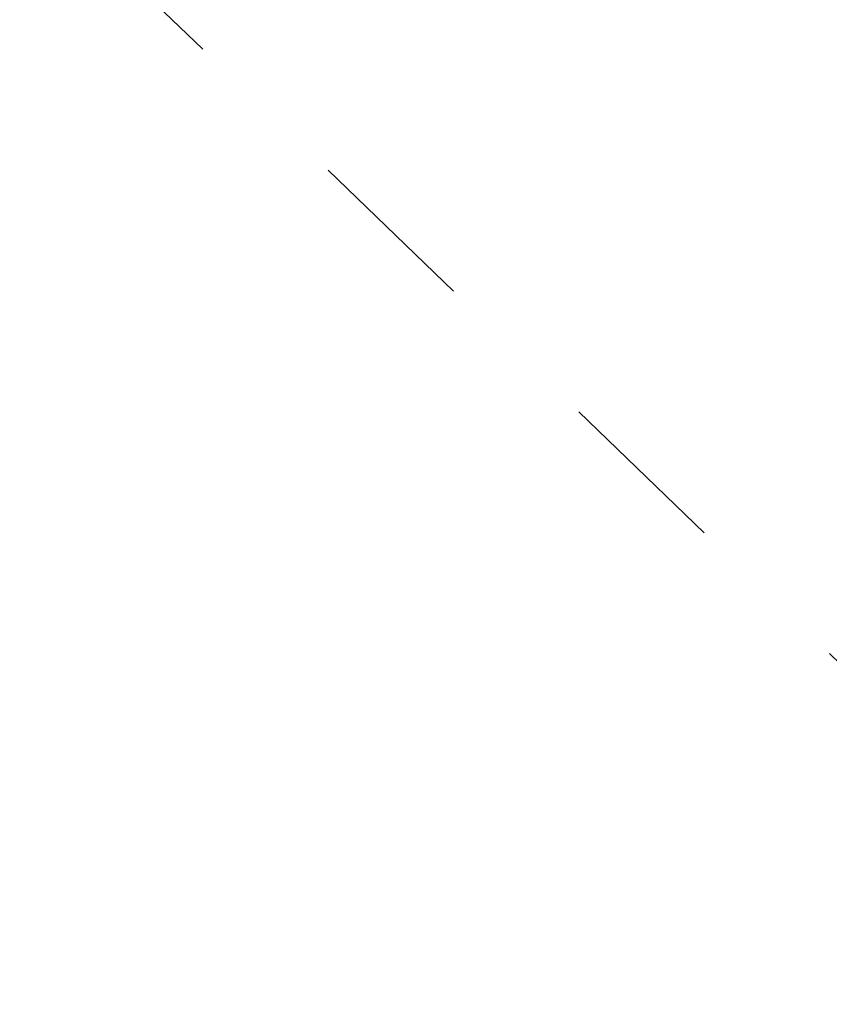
# Model space of a CAD drawing. Extents: x 10527 to 38813, y 13847 to 37526.
# Tile 182 of 256: x 35306.35 to 35309.84, y 36438 to 36442.24. Entities that reach past the tile are written whole.
import ezdxf

# ---------------------------------------------------------------- set-up
doc = ezdxf.new("R2010")
doc.units = 0
doc.header["$LTSCALE"] = 0.5
doc.header["$MEASUREMENT"] = 0
doc.linetypes.add('Д_ТРОТ_ТРУБА', pattern=[3, 1.5, -1.5])
doc.layers.add('(025) Дорога', color=7, linetype='Continuous')
doc.layers.add('.', color=7, linetype='Continuous', lineweight=15)

# ---------------------------------------------------------------- blocks, each defined once
blk = doc.blocks.new('gergrgrre')
at = {"layer": '(025) Дорога', "linetype": 'Д_ТРОТ_ТРУБА', "flags": 128}
blk.add_lwpolyline([(360145.9987, 4200561.788), (360141.3133, 4200556.9719), (360139.3401, 4200559.0229), (360136.946, 4200556.9193), (360159.7805, 4200534.7975), (360166.7484, 4200541.7737), (360145.9987, 4200561.788)], dxfattribs=at)

msp = doc.modelspace()

# ---------------------------------------------------------------- hatches: boundary and pattern name
at = {"layer": '.', "ltscale": 0.149071}
h = msp.add_hatch(color=256, dxfattribs=at)
h.dxf.hatch_style = 1
h.set_gradient(color1=(255, 255, 255), tint=1)
h.paths.add_polyline_path([(35043.2971, 36082.0132), (36343.2971, 36082.0132), (36343.2971, 37217.0132), (35043.2971, 37217.0132)])
h.paths.add_polyline_path([(35058.2971, 37202.0132), (36328.2971, 37202.0132), (36328.2971, 36097.0132), (35058.2971, 36097.0132)], flags=16)

# ---------------------------------------------------------------- block references
at = {"linetype": 'Continuous'}
msp.add_blockref('gergrgrre', (-324846.9437, -4164111.8779), dxfattribs=at)

doc.saveas('drawing.dxf')
